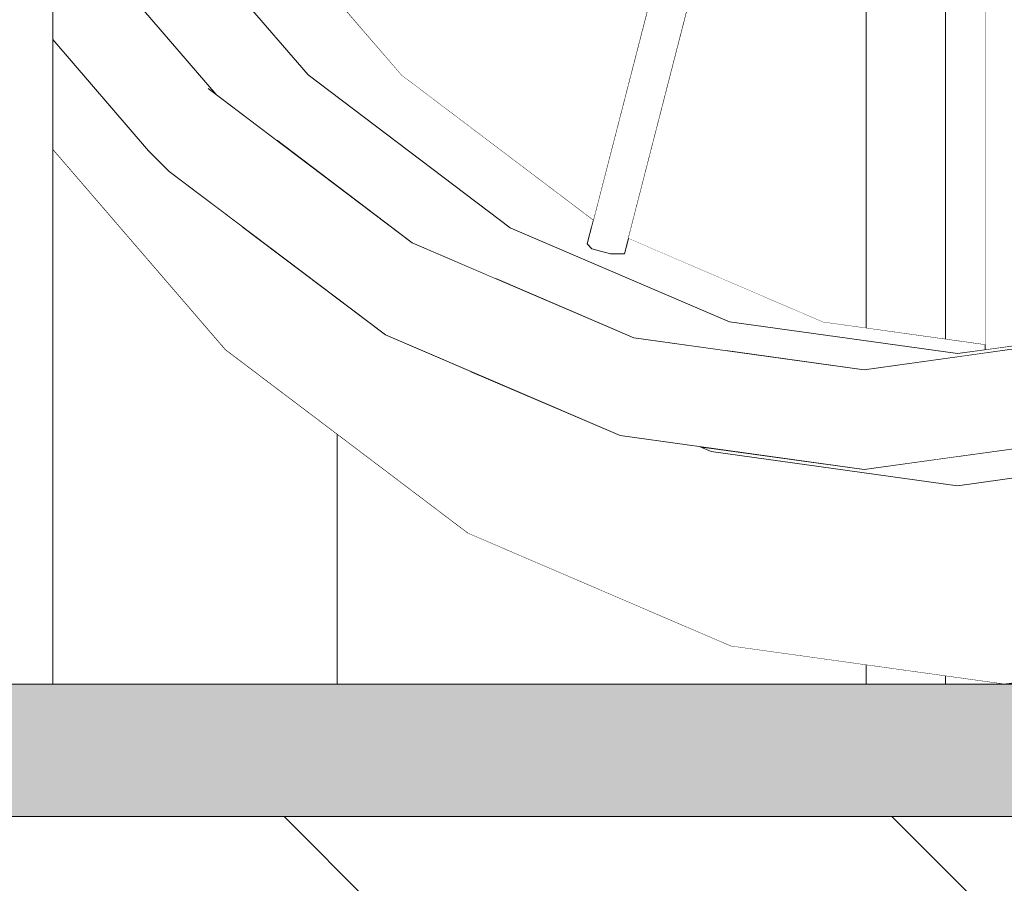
# Model space of a CAD drawing. Header units: millimetres. Extents: x 90539 to 127778, y -34922 to 14506.
# Tile 68 of 256: x 110473 to 110622, y -30 to 100. Entities that reach past the tile are written whole.
import ezdxf

# ---------------------------------------------------------------- set-up
doc = ezdxf.new("R2010")
doc.units = ezdxf.units.MM
doc.header["$MEASUREMENT"] = 0
doc.linetypes.add('Przerywana', pattern=[240, 120, -120])
doc.linetypes.add('Wipeout_Contour', pattern=[1000, 0, -1000])
for name, color, linetype, lineweight, true_color in [('0_Nr_pióra__85', 7, 'Continuous', 13, 0x80c2ff), ('Nowe_A-Wymiary-Wewnętrzne_Nr_pióra__45', 7, 'Continuous', 15, 0x40a5ff), ('Nowe_A-Wymiary-Wewnętrzne_Nr_pióra__85', 7, 'Continuous', 13, 0x80c2ff), ('Nowe_A-Wymiary-Zewnętrzne_Nr_pióra__45', 7, 'Continuous', 15, 0x40a5ff), ('Nowe_A-Wymiary-Zewnętrzne_Nr_pióra__85', 7, 'Continuous', 13, 0x80c2ff)]:
    doc.layers.add(name, color=color, linetype=linetype, lineweight=lineweight, true_color=true_color)
for name, color, linetype in [('Nowe_A-Armatura', 7, 'Continuous'), ('Nowe_A-Niepełnosprawni', 7, 'Continuous'), ('Nowe_A-Posadzki', 7, 'Continuous'), ('Nowe_A-Wymiary-Wewnętrzne', 7, 'Continuous'), ('Nowe_A-Wymiary-Zewnętrzne', 7, 'Continuous'), ('Nowe_A-Ściany-Działowe', 7, 'Continuous'), ('Nowe_Drzwi Archicad', 7, 'Continuous')]:
    doc.layers.add(name, color=color, linetype=linetype)
for name, color, linetype, lineweight in [('Nowe_A-Armatura_Nr_pióra__24', 7, 'Continuous', 15), ('Nowe_A-Niepełnosprawni_Nr_pióra__4', 7, 'Continuous', 13), ('Nowe_A-Posadzki_Nr_pióra__9', 7, 'Continuous', 13), ('Nowe_A-Wymiary-Wewnętrzne_Nr_pióra__46', 5, 'Continuous', 15), ('Nowe_A-Wymiary-Zewnętrzne_Nr_pióra__46', 5, 'Continuous', 15), ('Nowe_Drzwi Archicad_Nr_pióra__3', 7, 'Continuous', 13)]:
    doc.layers.add(name, color=color, linetype=linetype, lineweight=lineweight)
doc.styles.add('STYL_AUTOMATYCZNY_2', font='arial.ttf')
doc.dimstyles.new('STYL_AUTOMATYCZNY__1', dxfattribs={"dimtxt": 125, "dimasz": 47.5, "dimexe": 0.18, "dimexo": 20, "dimgap": 0, "dimtad": 1, "dimdec": 1, "dimlfac": 0.1, "dimzin": 0, "dimdsep": 46, "dimtxsty": 'STYL_AUTOMATYCZNY_2', "dimblk": 'ARROWHEAD_11', "dimblk1": 'ARROWHEAD_11', "dimblk2": 'ARROWHEAD_11', "dimcen": 0.09, "dimclrd": 256, "dimclre": 256, "dimclrt": 5, "dimadec": 1, "dimazin": 0, "dimtfac": 1, "dimtdec": 4, "dimtmove": 0, "dimatfit": 3, "dimfxl": 0, "dimtolj": 1, "dimtzin": 0, "dimarcsym": 0})

# ---------------------------------------------------------------- blocks, each defined once
blk = doc.blocks.new('ElemPrzekroju_23')
at = {"color": 254, "linetype": 'Wipeout_Contour', "lineweight": 0, "ltscale": 4316706.079519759}
blk.add_wipeout([(110495.05, 86.95), (110477.6, 107.21), (110477.6, 97.5), (110492.09, 80.68), (110524.33, 56.31), (110559.32, 41.3), (110595.71, 36.23), (110632.09, 41.3), (110667.08, 56.31), (110699.33, 80.68), (110727.59, 113.49), (110750.79, 153.46), (110768.02, 199.06), (110778.64, 248.54), (110782.22, 300), (110778.64, 351.46), (110768.02, 400.94), (110750.79, 446.54), (110747.17, 452.77), (110747.53, 450.67), (110744.06, 446.3), (110746.36, 442.35), (110746.75, 441.31), (110749.8, 437.12), (110749.51, 435.88), (110749.06, 435.2), (110763.1, 398.06), (110773.41, 349.99), (110776.89, 300), (110773.41, 250.01), (110763.1, 201.94), (110746.36, 157.65), (110723.82, 118.82), (110696.37, 86.95), (110665.04, 63.27), (110631.05, 48.69), (110595.71, 43.77), (110560.36, 48.69), (110526.37, 63.27)], dxfattribs=at).dxf.layer = 'Nowe_A-Niepełnosprawni'
at = {"color": 254, "linetype": 'Wipeout_Contour', "lineweight": 0, "ltscale": 442559.663306}
blk.add_wipeout([(110617.27, 5), (110621.51, 0), (110662.9, 5.76), (110657.97, 10.67)], dxfattribs=at).dxf.layer = 'Nowe_A-Niepełnosprawni'
at = {"color": 254, "linetype": 'Wipeout_Contour', "lineweight": 0, "ltscale": 441958.862372}
blk.add_wipeout([(110477.6, 117.39), (110501.12, 90.08), (110502.3, 89.19), (110477.6, 117.87)], dxfattribs=at).dxf.layer = 'Nowe_A-Niepełnosprawni'
at = {"color": 254, "linetype": 'Wipeout_Contour', "lineweight": 0, "ltscale": 442395.503408}
blk.add_wipeout([(110576.58, 10.67), (110580.13, 5.76), (110621.51, 0), (110617.27, 5)], dxfattribs=at).dxf.layer = 'Nowe_A-Niepełnosprawni'
at = {"color": 254, "linetype": 'Wipeout_Contour', "lineweight": 0, "ltscale": 441951.802287}
blk.add_wipeout([(110477.6, 107.21), (110495.05, 86.95), (110501.12, 90.08), (110477.6, 117.39)], dxfattribs=at).dxf.layer = 'Nowe_A-Niepełnosprawni'
at = {"color": 254, "linetype": 'Wipeout_Contour', "lineweight": 0, "ltscale": 442234.503416}
blk.add_wipeout([(110540.33, 22.84), (110580.13, 5.76), (110576.58, 10.67), (110537.44, 27.46)], dxfattribs=at).dxf.layer = 'Nowe_A-Niepełnosprawni'
at = {"color": 254, "linetype": 'Wipeout_Contour', "lineweight": 0, "ltscale": 442054.619167}
blk.add_wipeout([(110501.12, 90.08), (110495.05, 86.95), (110526.37, 63.27), (110531.98, 66.75)], dxfattribs=at).dxf.layer = 'Nowe_A-Niepełnosprawni'
at = {"color": 254, "linetype": 'Wipeout_Contour', "lineweight": 0, "ltscale": 442039.61919}
blk.add_wipeout([(110524.33, 56.31), (110492.09, 80.68), (110495.2, 77.55), (110527.91, 52.83)], dxfattribs=at).dxf.layer = 'Nowe_A-Niepełnosprawni'
at = {"color": 254, "linetype": 'Wipeout_Contour', "lineweight": 0, "ltscale": 442184.236429}
blk.add_wipeout([(110526.37, 63.27), (110560.36, 48.69), (110565.47, 52.39), (110531.98, 66.75)], dxfattribs=at).dxf.layer = 'Nowe_A-Niepełnosprawni'
at = {"color": 254, "linetype": 'Wipeout_Contour', "lineweight": 0, "ltscale": 442175.004882}
blk.add_wipeout([(110559.32, 41.3), (110524.33, 56.31), (110527.91, 52.83), (110563.39, 37.6)], dxfattribs=at).dxf.layer = 'Nowe_A-Niepełnosprawni'
at = {"color": 254, "linetype": 'Wipeout_Contour', "lineweight": 0, "ltscale": 442082.863836}
blk.add_wipeout([(110537.44, 27.46), (110501.38, 54.72), (110503.66, 50.56), (110540.33, 22.84)], dxfattribs=at).dxf.layer = 'Nowe_A-Niepełnosprawni'
at = {"color": 254, "linetype": 'Wipeout_Contour', "lineweight": 0, "ltscale": 442321.86883}
blk.add_wipeout([(110565.47, 52.39), (110560.36, 48.69), (110595.71, 43.77), (110600.3, 47.54)], dxfattribs=at).dxf.layer = 'Nowe_A-Niepełnosprawni'
at = {"color": 254, "linetype": 'Wipeout_Contour', "lineweight": 0, "ltscale": 442318.758441}
blk.add_wipeout([(110559.32, 41.3), (110563.39, 37.6), (110600.3, 32.46), (110595.71, 36.23)], dxfattribs=at).dxf.layer = 'Nowe_A-Niepełnosprawni'
at = {"color": 254, "linetype": 'Wipeout_Contour', "lineweight": 0, "ltscale": 441960.403897}
blk.add_wipeout([(110477.6, 80.81), (110503.66, 50.56), (110501.38, 54.72), (110477.6, 82.32)], dxfattribs=at).dxf.layer = 'Nowe_A-Niepełnosprawni'
at = {"color": 254, "linetype": 'Wipeout_Contour', "lineweight": 0, "ltscale": 442462.217434}
blk.add_wipeout([(110600.3, 47.54), (110595.71, 43.77), (110631.05, 48.69), (110635.13, 52.39)], dxfattribs=at).dxf.layer = 'Nowe_A-Niepełnosprawni'
at = {"color": 254, "linetype": 'Wipeout_Contour', "lineweight": 0, "ltscale": 442465.344837}
blk.add_wipeout([(110595.71, 36.23), (110600.3, 32.46), (110637.21, 37.6), (110632.09, 41.3)], dxfattribs=at).dxf.layer = 'Nowe_A-Niepełnosprawni'
at = {"color": 254, "linetype": 'Wipeout_Contour', "lineweight": 0, "ltscale": 442500.967053}
blk.add_wipeout([(110614.44, 49.51), (110635.13, 52.39), (110636.83, 53.12), (110614.44, 50)], dxfattribs=at).dxf.layer = 'Nowe_A-Niepełnosprawni'
at = {"color": 254, "linetype": 'Wipeout_Contour', "lineweight": 0, "ltscale": 442541.456318}
blk.add_wipeout([(110614.44, 30), (110617.27, 5), (110657.97, 10.67), (110651.69, 35.19)], dxfattribs=at).dxf.layer = 'Nowe_A-Niepełnosprawni'
at = {"layer": 'Nowe_A-Niepełnosprawni_Nr_pióra__4', "color": 7, "linetype": 'Continuous', "lineweight": 13}
blk.add_line((110662.9, 5.76), (110621.51, 0), dxfattribs=at)
at = {"color": 254, "linetype": 'Wipeout_Contour', "lineweight": 0, "ltscale": 552988.424801}
blk.add_wipeout([(110579.34, 50.46), (110600.3, 47.54), (110614.44, 49.51), (110614.44, 50), (110579.95, 54.8)], dxfattribs=at).dxf.layer = 'Nowe_A-Niepełnosprawni'
at = {"color": 254, "linetype": 'Wipeout_Contour', "lineweight": 0, "ltscale": 442385.548194}
blk.add_wipeout([(110577.2, 35.19), (110576.58, 10.67), (110617.27, 5), (110614.44, 30)], dxfattribs=at).dxf.layer = 'Nowe_A-Niepełnosprawni'
at = {"layer": 'Nowe_A-Niepełnosprawni_Nr_pióra__4', "color": 7, "linetype": 'Continuous', "lineweight": 13}
blk.add_line((110621.51, 0), (110580.13, 5.76), dxfattribs=at)
at = {"color": 254, "linetype": 'Wipeout_Contour', "lineweight": 0, "ltscale": 552816.048947}
blk.add_wipeout([(110546.79, 69.03), (110544.55, 61.36), (110565.47, 52.39), (110579.34, 50.46), (110579.95, 54.8)], dxfattribs=at).dxf.layer = 'Nowe_A-Niepełnosprawni'
at = {"color": 254, "linetype": 'Wipeout_Contour', "lineweight": 0, "ltscale": 663370.27616}
blk.add_wipeout([(110540.82, 47.29), (110537.44, 27.46), (110576.58, 10.67), (110577.2, 35.19), (110575.49, 35.92), (110563.39, 37.6)], dxfattribs=at).dxf.layer = 'Nowe_A-Niepełnosprawni'
at = {"color": 254, "linetype": 'Wipeout_Contour', "lineweight": 0, "ltscale": 553168.272449}
blk.add_wipeout([(110637.21, 37.6), (110614.44, 34.43), (110614.44, 30), (110651.69, 35.19), (110650.54, 43.33)], dxfattribs=at).dxf.layer = 'Nowe_A-Niepełnosprawni'
at = {"layer": 'Nowe_A-Niepełnosprawni_Nr_pióra__4', "color": 7, "linetype": 'Continuous', "lineweight": 13}
blk.add_line((110580.13, 5.76), (110540.33, 22.84), dxfattribs=at)
at = {"color": 254, "linetype": 'Wipeout_Contour', "lineweight": 0, "ltscale": 552613.656702}
blk.add_wipeout([(110501.38, 54.72), (110537.44, 27.46), (110540.82, 47.29), (110527.91, 52.83), (110506.25, 69.2)], dxfattribs=at).dxf.layer = 'Nowe_A-Niepełnosprawni'
at = {"color": 254, "linetype": 'Wipeout_Contour', "lineweight": 0, "ltscale": 553025.028386}
blk.add_wipeout([(110594.1, 54.8), (110579.95, 54.8), (110614.44, 50), (110618.62, 50.58), (110618.62, 51.39)], dxfattribs=at).dxf.layer = 'Nowe_A-Niepełnosprawni'
at = {"color": 254, "linetype": 'Wipeout_Contour', "lineweight": 0, "ltscale": 552983.547181}
blk.add_wipeout([(110577.26, 35.67), (110577.2, 35.19), (110614.44, 30), (110614.44, 34.43), (110600.3, 32.46)], dxfattribs=at).dxf.layer = 'Nowe_A-Niepełnosprawni'
at = {"layer": 'Nowe_A-Niepełnosprawni_Nr_pióra__4', "color": 7, "linetype": 'Continuous', "lineweight": 13}
for p, q in [((110527.91, 52.83), (110563.39, 37.6)), ((110565.47, 52.39), (110600.3, 47.54)), ((110540.33, 22.84), (110503.66, 50.56)), ((110600.3, 32.46), (110637.21, 37.6)), ((110651.69, 35.19), (110614.44, 30))]:
    blk.add_line(p, q, dxfattribs=at)
at = {"color": 254, "linetype": 'Wipeout_Contour', "lineweight": 0, "ltscale": 442476.696623}
blk.add_wipeout([(110619.39, 270), (110618.62, 270), (110618.62, 50.58), (110619.39, 50.69)], dxfattribs=at).dxf.layer = 'Nowe_A-Niepełnosprawni'
at = {"color": 254, "linetype": 'Wipeout_Contour', "lineweight": 0, "ltscale": 883941.215336}
blk.add_wipeout([(110477.6, 97.5), (110477.6, 82.32), (110501.38, 54.72), (110506.25, 69.2), (110496.62, 76.48), (110495.2, 77.55), (110494.47, 78.28), (110492.09, 80.68)], dxfattribs=at).dxf.layer = 'Nowe_A-Niepełnosprawni'
at = {"color": 254, "linetype": 'Wipeout_Contour', "lineweight": 0, "ltscale": 552651.072793}
blk.add_wipeout([(110511.54, 82.21), (110531.98, 66.75), (110544.55, 61.36), (110546.79, 69.03), (110516.23, 92.13)], dxfattribs=at).dxf.layer = 'Nowe_A-Niepełnosprawni'
at = {"color": 254, "linetype": 'Wipeout_Contour', "lineweight": 0, "ltscale": 331729.506071}
blk.add_wipeout([(110575.49, 35.92), (110577.2, 35.19), (110577.26, 35.67)], dxfattribs=at).dxf.layer = 'Nowe_A-Niepełnosprawni'
at = {"layer": 'Nowe_A-Niepełnosprawni_Nr_pióra__4', "color": 7, "linetype": 'Continuous', "lineweight": 13}
for p, q in [((110618.62, 270), (110618.62, 50.58)), ((110503.66, 50.56), (110477.6, 80.81)), ((110492.09, 80.68), (110495.2, 77.55)), ((110563.39, 37.6), (110600.3, 32.46)), ((110577.2, 35.19), (110575.49, 35.92)), ((110614.44, 30), (110577.2, 35.19))]:
    blk.add_line(p, q, dxfattribs=at)
at = {"color": 254, "linetype": 'Wipeout_Contour', "lineweight": 0, "ltscale": 442484.045944}
blk.add_wipeout([(110619.39, 50.69), (110622.29, 51.09), (110622.29, 270.26), (110619.39, 270)], dxfattribs=at).dxf.layer = 'Nowe_A-Niepełnosprawni'
at = {"color": 254, "linetype": 'Wipeout_Contour', "lineweight": 0, "ltscale": 552501.597539}
blk.add_wipeout([(110482.02, 112.73), (110502.3, 89.19), (110511.54, 82.21), (110516.23, 92.13), (110489.44, 123.22)], dxfattribs=at).dxf.layer = 'Nowe_A-Niepełnosprawni'
at = {"color": 254, "linetype": 'Wipeout_Contour', "lineweight": 0, "ltscale": 995089.30156}
blk.add_wipeout([(110559.05, 69.03), (110546.79, 69.03), (110579.95, 54.8), (110594.1, 54.8), (110564.67, 67.43), (110564.07, 65.1), (110561.95, 65.1), (110559.13, 65.86), (110558.43, 66.62)], dxfattribs=at).dxf.layer = 'Nowe_A-Niepełnosprawni'
at = {"layer": 'Nowe_A-Niepełnosprawni_Nr_pióra__4', "color": 7, "linetype": 'Continuous', "lineweight": 13}
for p, q in [((110614.44, 50), (110579.95, 54.8)), ((110618.62, 51.39), (110594.1, 54.8)), ((110600.3, 47.54), (110635.13, 52.39)), ((110636.83, 53.12), (110614.44, 50))]:
    blk.add_line(p, q, dxfattribs=at)
at = {"color": 254, "linetype": 'Wipeout_Contour', "lineweight": 0, "ltscale": 552711.421466}
blk.add_wipeout([(110530.37, 92.13), (110516.23, 92.13), (110546.79, 69.03), (110559.05, 69.03), (110559.36, 70.22)], dxfattribs=at).dxf.layer = 'Nowe_A-Niepełnosprawni'
at = {"layer": 'Nowe_A-Niepełnosprawni_Nr_pióra__4', "color": 7, "linetype": 'Continuous', "lineweight": 13}
for p, q in [((110501.12, 90.08), (110531.98, 66.75)), ((110495.2, 77.55), (110527.91, 52.83))]:
    blk.add_line(p, q, dxfattribs=at)
at = {"color": 254, "linetype": 'Wipeout_Contour', "lineweight": 0, "ltscale": 552951.470281}
blk.add_wipeout([(110558.43, 66.62), (110559.13, 65.86), (110611.67, 270), (110610.91, 270), (110610.78, 270.02)], dxfattribs=at).dxf.layer = 'Nowe_A-Niepełnosprawni'
at = {"color": 254, "linetype": 'Wipeout_Contour', "lineweight": 0, "ltscale": 1105094.8443388}
blk.add_wipeout([(110503.58, 123.22), (110489.44, 123.22), (110516.23, 92.13), (110530.37, 92.13), (110513.36, 111.88), (110510.9, 107.75), (110508.78, 107.75), (110506.3, 109.4), (110505.94, 111.05), (110509.26, 116.64)], dxfattribs=at).dxf.layer = 'Nowe_A-Niepełnosprawni'
at = {"layer": 'Nowe_A-Niepełnosprawni_Nr_pióra__4', "color": 7, "linetype": 'Continuous', "lineweight": 13}
for p, q in [((110516.23, 92.13), (110489.44, 123.22)), ((110477.6, 117.87), (110502.3, 89.19)), ((110530.37, 92.13), (110513.36, 111.88)), ((110477.6, 97.5), (110492.09, 80.68)), ((110546.79, 69.03), (110516.23, 92.13))]:
    blk.add_line(p, q, dxfattribs=at)
at = {"color": 254, "linetype": 'Wipeout_Contour', "lineweight": 0, "ltscale": 442348.144387}
blk.add_wipeout([(110559.13, 65.86), (110561.95, 65.1), (110614.69, 270), (110611.67, 270)], dxfattribs=at).dxf.layer = 'Nowe_A-Niepełnosprawni'
at = {"layer": 'Nowe_A-Niepełnosprawni_Nr_pióra__4', "color": 7, "linetype": 'Continuous', "lineweight": 13}
for p, q in [((110559.36, 70.22), (110530.37, 92.13)), ((110558.43, 66.62), (110559.13, 65.86))]:
    blk.add_line(p, q, dxfattribs=at)
at = {"color": 254, "linetype": 'Wipeout_Contour', "lineweight": 0, "ltscale": 442358.220029}
blk.add_wipeout([(110614.69, 270), (110561.95, 65.1), (110564.07, 65.1), (110616.81, 270)], dxfattribs=at).dxf.layer = 'Nowe_A-Niepełnosprawni'
at = {"layer": 'Nowe_A-Niepełnosprawni_Nr_pióra__4', "color": 7, "linetype": 'Continuous', "lineweight": 13}
for p, q in [((110610.78, 270.02), (110558.43, 66.62)), ((110616.81, 270), (110564.07, 65.1)), ((110579.95, 54.8), (110546.79, 69.03)), ((110594.1, 54.8), (110564.67, 67.43)), ((110531.98, 66.75), (110565.47, 52.39)), ((110561.95, 65.1), (110559.13, 65.86)), ((110564.07, 65.1), (110561.95, 65.1))]:
    blk.add_line(p, q, dxfattribs=at)
blk = doc.blocks.new('ElemPrzekroju_25')
at = {"color": 254, "linetype": 'Wipeout_Contour', "lineweight": 0, "ltscale": 6815411.693442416}
blk.add_wipeout([(109677.6, 2540), (109677.6, 2100), (110477.6, 2100), (110477.6, 519.19), (110503.66, 549.44), (110520.6, 562.24), (110520.6, 2117), (111654.6, 2117), (111654.6, 0), (111973.1, 0), (111973.1, 2.45), (111943.06, 2.45), (111910.44, 86.95), (111909.1, 94.15), (111909.1, 204.5), (111973.1, 204.5), (111973.1, 205.5), (111908.1, 205.5), (111908.1, 228.49), (111870.92, 228.49), (111870.92, 232.26), (111870.92, 232.76), (111870.9, 257.12), (111870.92, 260.3), (111870.92, 477.41), (111870.9, 514.77), (111870.92, 548.64), (111870.92, 566.63), (111870.72, 573.91), (111870.15, 590.35), (111869.58, 605.28), (111868.94, 621.57), (111868.28, 635.36), (111867.53, 651.5), (111866.73, 666.91), (111866.46, 675.53), (111870.87, 676.73), (111870.92, 687.28), (111870.92, 691.98), (111870.92, 692.51), (111908.1, 692.51), (111908.1, 717), (111918.49, 749.19), (111892.43, 753.66), (111890.42, 755.43), (111889.48, 757.69), (111889.61, 759.5), (111889.69, 759.95), (111890.43, 764.33), (111895.67, 795.02), (111896.27, 798.52), (111897.03, 800.85), (111898.43, 802.31), (111900.88, 803.3), (111934.17, 797.72), (111934, 797.19), (111947.82, 839.98), (111973.27, 839.98), (111973.27, 840), (112527.6, 840), (112527.6, 2540)], dxfattribs=at).dxf.layer = 'Nowe_A-Ściany-Działowe'
at = {"color": 254, "linetype": 'Wipeout_Contour', "lineweight": 0, "ltscale": 552499.983604}
blk.add_wipeout([(110477.6, 0), (110520.6, 0), (110520.6, 37.76), (110503.66, 50.56), (110477.6, 80.81)], dxfattribs=at).dxf.layer = 'Nowe_A-Ściany-Działowe'
blk = doc.blocks.new('ElemPrzekroju_26')
at = {"color": 254, "linetype": 'Wipeout_Contour', "lineweight": 0, "ltscale": 663305.887096}
blk.add_wipeout([(110520.6, 103.48), (110530.37, 92.13), (110559.36, 70.22), (110597.39, 218), (110576.32, 218), (110520.6, 124.09)], dxfattribs=at).dxf.layer = 'Nowe_Drzwi Archicad'
at = {"color": 254, "linetype": 'Wipeout_Contour', "lineweight": 0, "ltscale": 553030.72215}
blk.add_wipeout([(110600.6, 207.01), (110600.6, 53.9), (110612.6, 52.23), (110612.6, 218), (110603.42, 218)], dxfattribs=at).dxf.layer = 'Nowe_Drzwi Archicad'
at = {"color": 254, "linetype": 'Wipeout_Contour', "lineweight": 0, "ltscale": 442426.383352}
blk.add_wipeout([(110600.6, 0), (110612.6, 0), (110612.6, 1.24), (110600.6, 2.91)], dxfattribs=at).dxf.layer = 'Nowe_Drzwi Archicad'
at = {"color": 254, "linetype": 'Wipeout_Contour', "lineweight": 0, "ltscale": 442462.876239}
blk.add_wipeout([(110612.6, 218), (110612.6, 52.23), (110618.62, 51.39), (110618.62, 218)], dxfattribs=at).dxf.layer = 'Nowe_Drzwi Archicad'
at = {"color": 254, "linetype": 'Wipeout_Contour', "lineweight": 0, "ltscale": 442359.381677}
blk.add_wipeout([(110600.6, 207.01), (110564.67, 67.43), (110594.1, 54.8), (110600.6, 53.9)], dxfattribs=at).dxf.layer = 'Nowe_Drzwi Archicad'
at = {"color": 254, "linetype": 'Wipeout_Contour', "lineweight": 0, "ltscale": 663362.863275}
blk.add_wipeout([(110540.33, 22.84), (110520.6, 37.76), (110520.6, 0), (110600.6, 0), (110600.6, 2.91), (110580.13, 5.76)], dxfattribs=at).dxf.layer = 'Nowe_Drzwi Archicad'
at = {"color": 254, "linetype": 'Wipeout_Contour', "lineweight": 0, "ltscale": 331847.204831}
blk.add_wipeout([(110612.6, 0), (110621.51, 0), (110612.6, 1.24)], dxfattribs=at).dxf.layer = 'Nowe_Drzwi Archicad'
at = {"layer": 'Nowe_Drzwi Archicad_Nr_pióra__3', "color": 7, "linetype": 'Continuous', "lineweight": 13}
for p, q in [((110612.6, 218), (110612.6, 52.23)), ((110600.6, 207.01), (110600.6, 53.9)), ((110520.6, 0), (110520.6, 37.76)), ((110600.6, 2.91), (110600.6, 0)), ((110612.6, 1.24), (110612.6, 0))]:
    blk.add_line(p, q, dxfattribs=at)
blk = doc.blocks.new('ElemPrzekroju_165')
at = {"layer": 'Nowe_A-Armatura_Nr_pióra__24', "color": 7, "linetype": 'Continuous', "lineweight": 15}
blk.add_line((110477.6, 0), (110467.6, 0), dxfattribs=at)
at = {"layer": 'Nowe_A-Armatura_Nr_pióra__24', "color": 7, "linetype": 'Continuous', "lineweight": 15, "flags": 128}
blk.add_lwpolyline([(110477.6, 2100), (110477.6, 2080), (110477.6, 0)], dxfattribs=at)
blk = doc.blocks.new('ElemPrzekroju_322')
at = {"layer": 'Nowe_A-Posadzki', "linetype": 'Continuous', "lineweight": 0, "true_color": 0xbb9a81}
blk.add_hatch(color=33, dxfattribs=at).paths.add_polyline_path([(109677.6, -20), (112527.6, -20), (112527.6, 0), (109677.6, 0)])
at = {"layer": 'Nowe_A-Posadzki', "linetype": 'Continuous', "lineweight": 0, "true_color": 0x000000}
h = blk.add_hatch(dxfattribs=at)
h.set_pattern_fill('Cegła_zwykła', color=18, style=0, pattern_type=2)
h.set_pattern_definition([(135, (0, 0), (45.96194, 45.96194), [])])
h.paths.add_polyline_path([(109667.6, -70), (109677.6, -70), (112527.6, -70), (112537.6, -70), (112537.6, -20), (112527.6, -20), (109677.6, -20), (109667.6, -20)])
at = {"layer": 'Nowe_A-Posadzki_Nr_pióra__9', "color": 7, "linetype": 'Continuous', "lineweight": 13}
blk.add_line((112527.6, 0), (110477.6, 0), dxfattribs=at)
at = {"layer": 'Nowe_A-Posadzki_Nr_pióra__9', "color": 7, "linetype": 'Continuous', "lineweight": 13, "flags": 128}
blk.add_lwpolyline([(112527.6, -20), (109677.6, -20), (109667.6, -20)], dxfattribs=at)
blk = doc.blocks.new('*D714')
at = {"layer": 'Nowe_A-Wymiary-Wewnętrzne_Nr_pióra__45', "linetype": 'Continuous', "lineweight": 15, "true_color": 0x40a5ff}
for points in [[(116511.16, 900), (116512.12, 895.22), (116514.83, 891.16), (116518.88, 888.45), (116523.66, 887.5), (116528.45, 888.45), (116532.5, 891.16), (116535.21, 895.22), (116536.16, 900), (116535.21, 904.78), (116532.5, 908.84), (116528.45, 911.55), (116523.66, 912.5), (116518.88, 911.55), (116514.83, 908.84), (116512.12, 904.78)], [(116511.16, 0), (116512.12, -4.78), (116514.83, -8.84), (116518.88, -11.55), (116523.66, -12.5), (116528.45, -11.55), (116532.5, -8.84), (116535.21, -4.78), (116536.16, 0), (116535.21, 4.78), (116532.5, 8.84), (116528.45, 11.55), (116523.66, 12.5), (116518.88, 11.55), (116514.83, 8.84), (116512.12, 4.78)]]:
    blk.add_hatch(color=161, dxfattribs=at).paths.add_polyline_path(points)
at = {"layer": 'Nowe_A-Wymiary-Wewnętrzne_Nr_pióra__45', "color": 161, "linetype": 'Continuous', "lineweight": 15, "true_color": 0x40a5ff}
for centre in [(116523.66, 900), (116523.66, 0)]:
    blk.add_circle(centre, 12.5, dxfattribs=at)
at = {"layer": 'Nowe_A-Wymiary-Wewnętrzne_Nr_pióra__85', "color": 151, "linetype": 'Continuous', "lineweight": 13, "true_color": 0x80c2ff}
for p, q in [((116511.16, 900), (116476.79, 900)), ((116570.54, 900), (116536.16, 900)), ((116523.66, 12.5), (116523.66, 887.5)), ((116511.16, 0), (116476.79, 0)), ((116570.54, 0), (116536.16, 0)), ((116523.66, -25), (116523.66, -12.5))]:
    blk.add_line(p, q, dxfattribs=at)
at = {"layer": 'Nowe_A-Wymiary-Wewnętrzne_Nr_pióra__46', "color": 5, "lineweight": 15, "insert": (116498.66, 283.17), "char_height": 125, "attachment_point": 7, "rotation": 90, "style": 'STYL_AUTOMATYCZNY_2'}
blk.add_mtext('\\A1;{\\pql;\\fArial|b0|i0|c238|p0;\\W1.000000;90,0}', dxfattribs=at)
blk = doc.blocks.new('ARROWHEAD_11')
at = {"color": 0, "linetype": 'Continuous', "lineweight": 0}
blk.add_line((0, 0), (-1, 0), dxfattribs=at)
at = {"color": 0, "linetype": 'Continuous', "lineweight": 0, "const_width": 0.25, "flags": 128}
blk.add_lwpolyline([(-0.125, 0, 1), (0.125, 0, 1)], format="xyb", close=True, dxfattribs=at)
blk = doc.blocks.new('*D748')
at = {"layer": 'Nowe_A-Wymiary-Zewnętrzne_Nr_pióra__45', "linetype": 'Continuous', "lineweight": 15, "true_color": 0x40a5ff}
for points in [[(119375.13, 12845), (119376.08, 12840.22), (119378.79, 12836.16), (119382.84, 12833.45), (119387.63, 12832.5), (119392.41, 12833.45), (119396.47, 12836.16), (119399.18, 12840.22), (119400.13, 12845), (119399.18, 12849.78), (119396.47, 12853.84), (119392.41, 12856.55), (119387.63, 12857.5), (119382.84, 12856.55), (119378.79, 12853.84), (119376.08, 12849.78)], [(119375.13, -450), (119376.08, -454.78), (119378.79, -458.84), (119382.84, -461.55), (119387.63, -462.5), (119392.41, -461.55), (119396.47, -458.84), (119399.18, -454.78), (119400.13, -450), (119399.18, -445.22), (119396.47, -441.16), (119392.41, -438.45), (119387.63, -437.5), (119382.84, -438.45), (119378.79, -441.16), (119376.08, -445.22)]]:
    blk.add_hatch(color=161, dxfattribs=at).paths.add_polyline_path(points)
at = {"layer": 'Nowe_A-Wymiary-Zewnętrzne_Nr_pióra__45', "color": 161, "linetype": 'Continuous', "lineweight": 15, "true_color": 0x40a5ff}
for centre in [(119387.63, 12845), (119387.63, -450)]:
    blk.add_circle(centre, 12.5, dxfattribs=at)
at = {"layer": 'Nowe_A-Wymiary-Zewnętrzne_Nr_pióra__85', "color": 151, "linetype": 'Continuous', "lineweight": 13, "true_color": 0x80c2ff}
for p, q in [((119387.63, 12857.5), (119387.63, 12870)), ((119375.13, 12845), (119340.75, 12845)), ((119434.5, 12845), (119400.13, 12845)), ((119387.63, -437.5), (119387.63, 12832.5)), ((119375.13, -450), (119340.75, -450)), ((119434.5, -450), (119400.13, -450)), ((119387.63, -475), (119387.63, -462.5))]:
    blk.add_line(p, q, dxfattribs=at)
at = {"layer": 'Nowe_A-Wymiary-Zewnętrzne_Nr_pióra__46', "color": 5, "lineweight": 15, "insert": (119362.63, 5911.52), "char_height": 125, "attachment_point": 7, "rotation": 90, "style": 'STYL_AUTOMATYCZNY_2'}
blk.add_mtext('\\A1;{\\pql;\\fArial|b0|i0|c238|p0;\\W1.000000;1\xa0329,5}', dxfattribs=at)
blk = doc.blocks.new('A Przekrój_STORY_MARKER')
at = {"layer": '0_Nr_pióra__85', "color": 151, "linetype": 'Przerywana', "lineweight": 13, "true_color": 0x80c2ff}
blk.add_line((94200.56, 0), (119573.81, 0), dxfattribs=at)

msp = doc.modelspace()

# ---------------------------------------------------------------- block references
at = {"layer": 'Nowe_A-Niepełnosprawni', "lineweight": 0}
msp.add_blockref('ElemPrzekroju_23', (0, 0), dxfattribs=at)

# ---------------------------------------------------------------- next in the draw order: block references
at = {"layer": 'Nowe_A-Ściany-Działowe', "lineweight": 0}
msp.add_blockref('ElemPrzekroju_25', (0, 0), dxfattribs=at)

# ---------------------------------------------------------------- next in the draw order: block references
at = {"layer": 'Nowe_A-Armatura', "lineweight": 0}
msp.add_blockref('ElemPrzekroju_165', (0, 0), dxfattribs=at)
at = {"layer": 'Nowe_Drzwi Archicad', "lineweight": 0}
msp.add_blockref('ElemPrzekroju_26', (0, 0), dxfattribs=at)

# ---------------------------------------------------------------- next in the draw order: block references
at = {"linetype": 'Continuous', "lineweight": 0}
msp.add_blockref('A Przekrój_STORY_MARKER', (0, 0), dxfattribs=at)
at = {"layer": 'Nowe_A-Posadzki', "lineweight": 0}
msp.add_blockref('ElemPrzekroju_322', (0, 0), dxfattribs=at)

# ---------------------------------------------------------------- next in the draw order: dimensions: what is measured, and where the dimension line sits
at = {"layer": 'Nowe_A-Wymiary-Wewnętrzne', "color": 151, "linetype": 'Continuous', "lineweight": 13, "true_color": 0x80c2ff}
dim = msp.add_linear_dim(base=(116523.66, 900), p1=(99177.6, 0), p2=(116907.6, 900), angle=90, dimstyle='STYL_AUTOMATYCZNY__1', dxfattribs=at)
dim.commit()
dim.dimension.update_dxf_attribs({"geometry": '*D714', "text_midpoint": (116436.16, 445), "dimtype": 160, "text_rotation": 90})
at = {"layer": 'Nowe_A-Wymiary-Zewnętrzne', "color": 151, "linetype": 'Continuous', "lineweight": 13, "true_color": 0x80c2ff}
dim = msp.add_linear_dim(base=(119387.63, 12845), p1=(95120.09, -450), p2=(98654.74, 12845), angle=90, dimstyle='STYL_AUTOMATYCZNY__1', dxfattribs=at)
dim.commit()
dim.dimension.update_dxf_attribs({"geometry": '*D748', "text_midpoint": (119300.13, 6192.64), "dimtype": 160, "text_rotation": 90})

doc.saveas('drawing.dxf')
